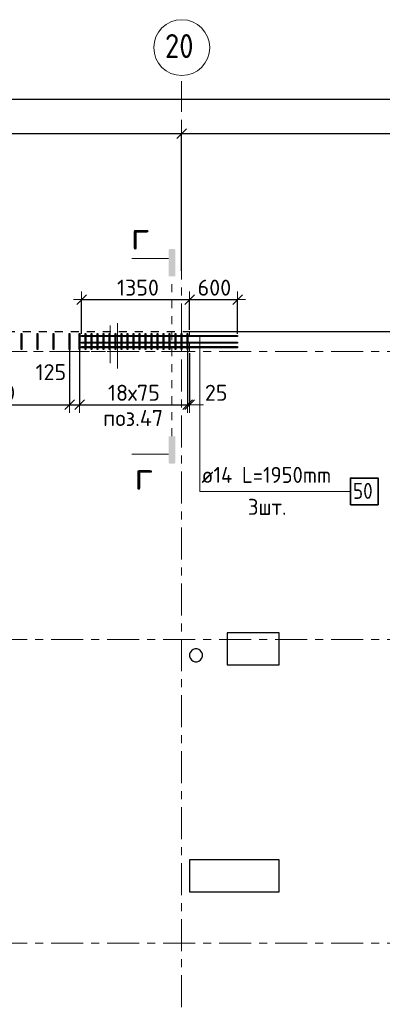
# Model space of a CAD drawing. Header units: metres. Extents: x -38 to 97, y -15 to 21.
# Tile 13 of 205: x 49.48 to 54.01, y 8.23 to 20.55. Entities that reach past the tile are written whole.
import ezdxf

# ---------------------------------------------------------------- set-up
doc = ezdxf.new("R2010")
doc.units = ezdxf.units.M
doc.header["$PDMODE"] = 65
for name, pattern in [('______11', [0.5, 0.4, -0.05, 0, -0.05]), ('______2', [0.0405, 0.03, -0.0105]), ('______3', [0.075, 0.06, -0.015]), ('______5', [1.1, 0.8, -0.1, 0.1, -0.1]), ('______9', [0.015, 0, -0.015])]:
    doc.linetypes.add(name, pattern=pattern)
for name, color, linetype, lineweight in [('XR$1$Осевая линия (1)', 7, '______5', 13), ('XR$1$Размерная линия (1)', 7, 'Continuous', 13), ('XR$5$Арм.стержн. Доп. арматура', 180, 'Continuous', 35), ('XR$5$Арм.стержн. Хомут', 240, 'Continuous', 35), ('XR$5$Балка (1)', 7, '______3', 13), ('XR$5$Перекрытие (1)', 7, 'Continuous', 35), ('XR$5$Размерная линия (1)', 7, 'Continuous', 13), ('XR$5$Текст_ общее_1', 7, 'Continuous', 13)]:
    doc.layers.add(name, color=color, linetype=linetype, lineweight=lineweight)
doc.styles.add('ISOCPEUR', font='txt')
doc.dimstyles.new('DIMSTYLE_3', dxfattribs={"dimtxt": 0.2, "dimasz": 0.2, "dimexe": 0, "dimexo": 0, "dimgap": 0.1, "dimtad": 2, "dimdec": 0, "dimlfac": 1000, "dimrnd": 5, "dimzin": 12, "dimdsep": 46, "dimtxsty": 'ISOCPEUR', "dimblk1": 'ALL_ML_STRICH', "dimblk2": 'ALL_ML_STRICH', "dimsah": 1, "dimcen": 0, "dimclrd": 7, "dimclre": 256, "dimclrt": 7, "dimadec": 0, "dimazin": 0, "dimtfac": 1, "dimtdec": 0, "dimtix": 1, "dimtmove": 2, "dimatfit": 3, "dimfxl": 0, "dimtzin": 0, "dimlwd": 0, "dimlwe": -3, "dimarcsym": 0})
doc.dimstyles.new('DIMSTYLE_36', dxfattribs={"dimtxt": 0.2, "dimasz": 0.2, "dimexe": 0, "dimexo": 0, "dimgap": 0.1, "dimtad": 2, "dimdec": 0, "dimlfac": 1000, "dimrnd": 5, "dimzin": 12, "dimdsep": 46, "dimtxsty": 'ISOCPEUR', "dimblk1": 'ALL_ML_STRICH', "dimblk2": 'ALL_ML_STRICH', "dimsah": 1, "dimcen": 0, "dimclrd": 7, "dimclre": 256, "dimclrt": 7, "dimadec": 0, "dimazin": 0, "dimtfac": 1, "dimtdec": 0, "dimtix": 1, "dimtmove": 2, "dimatfit": 3, "dimfxl": 0, "dimtvp": 1.2, "dimtzin": 0, "dimlwd": 0, "dimlwe": -3, "dimarcsym": 0})

# ---------------------------------------------------------------- blocks, each defined once
blk = doc.blocks.new('ALL_ML_STRICH')
at = {"color": 0, "linetype": 'ByBlock', "lineweight": -2}
for p, q in [((-1, 0), (0.5, 0)), ((-0.3, -0.3), (0.3, 0.3)), ((0, -0.5), (0, 0.5))]:
    blk.add_line(p, q, dxfattribs=at)
blk = doc.blocks.new('*D10')
at = {"layer": 'DEFPOINTS', "color": 7, "linetype": 'Continuous', "lineweight": 13, "transparency": 33554687}
for p in [(0.5, 19.557), (0.5, 19.377), (61.6, 17.12)]:
    blk.add_point(p, dxfattribs=at)
at = {"layer": 'XR$1$Размерная линия (1)', "color": 9, "linetype": 'Continuous', "lineweight": -2, "true_color": 0xc7c7c7, "transparency": 33554687}
for p, q in [((0.5, 19.357), (0.5, 19.557)), ((61.6, 17.14), (61.6, 19.557))]:
    blk.add_line(p, q, dxfattribs=at)
at = {"layer": 'XR$1$Размерная линия (1)', "color": 7, "linetype": 'Continuous', "lineweight": -2, "transparency": 33554687}
blk.add_line((0.5, 19.557), (61.6, 19.557), dxfattribs=at)
at = {"layer": 'XR$1$Размерная линия (1)', "color": 7, "linetype": 'Continuous', "lineweight": 13, "transparency": 33554687, "xscale": 0.2, "yscale": 0.2, "zscale": 0.2, "rotation": 180}
blk.add_blockref('ALL_ML_STRICH', (0.5, 19.557), dxfattribs=at)
at = {"layer": 'XR$1$Размерная линия (1)', "color": 7, "linetype": 'Continuous', "lineweight": 13, "transparency": 33554687, "xscale": 0.2, "yscale": 0.2, "zscale": 0.2}
blk.add_blockref('ALL_ML_STRICH', (61.6, 19.557), dxfattribs=at)
at = {"layer": 'XR$1$Размерная линия (1)', "color": 7, "linetype": 'Continuous', "lineweight": 13, "transparency": 33554687, "insert": (31.1, 19.707), "char_height": 0.2, "width": 1, "attachment_point": 5, "style": 'ISOCPEUR'}
blk.add_mtext('\\A1;{61100}', dxfattribs=at)
blk = doc.blocks.new('*D36')
at = {"layer": 'DEFPOINTS', "color": 7, "linetype": 'Continuous', "lineweight": 13, "transparency": 33554687}
for p in [(45.65, 19.126), (45.65, 19.05), (51.5, 17.39)]:
    blk.add_point(p, dxfattribs=at)
at = {"layer": 'XR$1$Размерная линия (1)', "color": 9, "linetype": 'Continuous', "lineweight": -2, "true_color": 0xc7c7c7, "transparency": 33554687}
for p, q in [((45.65, 19.07), (45.65, 19.126)), ((51.5, 17.41), (51.5, 19.126))]:
    blk.add_line(p, q, dxfattribs=at)
at = {"layer": 'XR$1$Размерная линия (1)', "color": 7, "linetype": 'Continuous', "lineweight": -2, "transparency": 33554687}
blk.add_line((45.65, 19.126), (51.5, 19.126), dxfattribs=at)
at = {"layer": 'XR$1$Размерная линия (1)', "color": 7, "linetype": 'Continuous', "lineweight": 13, "transparency": 33554687, "xscale": 0.2, "yscale": 0.2, "zscale": 0.2, "rotation": 180}
blk.add_blockref('ALL_ML_STRICH', (45.65, 19.126), dxfattribs=at)
at = {"layer": 'XR$1$Размерная линия (1)', "color": 7, "linetype": 'Continuous', "lineweight": 13, "transparency": 33554687, "xscale": 0.2, "yscale": 0.2, "zscale": 0.2}
blk.add_blockref('ALL_ML_STRICH', (51.5, 19.126), dxfattribs=at)
at = {"layer": 'XR$1$Размерная линия (1)', "color": 7, "linetype": 'Continuous', "lineweight": 13, "transparency": 33554687, "insert": (48.585, 19.276), "char_height": 0.2, "width": 0.8, "attachment_point": 5, "style": 'ISOCPEUR'}
blk.add_mtext('\\A1;{5850}', dxfattribs=at)
blk = doc.blocks.new('*D37')
at = {"layer": 'DEFPOINTS', "color": 7, "linetype": 'Continuous', "lineweight": 13, "transparency": 33554687}
for p in [(51.5, 19.126), (61.6, 17.491), (51.5, 17.39)]:
    blk.add_point(p, dxfattribs=at)
at = {"layer": 'XR$1$Размерная линия (1)', "color": 9, "linetype": 'Continuous', "lineweight": -2, "true_color": 0xc7c7c7, "transparency": 33554687}
for p, q in [((51.5, 17.41), (51.5, 19.126)), ((61.6, 17.511), (61.6, 19.126))]:
    blk.add_line(p, q, dxfattribs=at)
at = {"layer": 'XR$1$Размерная линия (1)', "color": 7, "linetype": 'Continuous', "lineweight": -2, "transparency": 33554687}
blk.add_line((51.5, 19.126), (61.6, 19.126), dxfattribs=at)
at = {"layer": 'XR$1$Размерная линия (1)', "color": 7, "linetype": 'Continuous', "lineweight": 13, "transparency": 33554687, "xscale": 0.2, "yscale": 0.2, "zscale": 0.2, "rotation": 180}
blk.add_blockref('ALL_ML_STRICH', (51.5, 19.126), dxfattribs=at)
at = {"layer": 'XR$1$Размерная линия (1)', "color": 7, "linetype": 'Continuous', "lineweight": 13, "transparency": 33554687, "xscale": 0.2, "yscale": 0.2, "zscale": 0.2}
blk.add_blockref('ALL_ML_STRICH', (61.6, 19.126), dxfattribs=at)
at = {"layer": 'XR$1$Размерная линия (1)', "color": 7, "linetype": 'Continuous', "lineweight": 13, "transparency": 33554687, "insert": (56.6, 19.276), "char_height": 0.2, "width": 1, "attachment_point": 5, "style": 'ISOCPEUR'}
blk.add_mtext('\\A1;{10100}', dxfattribs=at)
blk = doc.blocks.new('*D613')
at = {"layer": 'DEFPOINTS', "color": 7, "linetype": 'Continuous', "lineweight": 13, "transparency": 33554687}
for p in [(50.25, 17.049), (51.6, 16.65), (50.25, 16.602)]:
    blk.add_point(p, dxfattribs=at)
at = {"layer": 'XR$5$Размерная линия (1)', "color": 9, "linetype": 'Continuous', "lineweight": -2, "true_color": 0xc7c7c7, "transparency": 33554687}
for p, q in [((50.25, 16.622), (50.25, 17.049)), ((51.6, 16.67), (51.6, 17.049))]:
    blk.add_line(p, q, dxfattribs=at)
at = {"layer": 'XR$5$Размерная линия (1)', "color": 7, "linetype": 'Continuous', "lineweight": -2, "transparency": 33554687}
blk.add_line((50.25, 17.049), (51.6, 17.049), dxfattribs=at)
at = {"layer": 'XR$5$Размерная линия (1)', "color": 7, "linetype": 'Continuous', "lineweight": 13, "transparency": 33554687, "xscale": 0.2, "yscale": 0.2, "zscale": 0.2, "rotation": 180}
blk.add_blockref('ALL_ML_STRICH', (50.25, 17.049), dxfattribs=at)
at = {"layer": 'XR$5$Размерная линия (1)', "color": 7, "linetype": 'Continuous', "lineweight": 13, "transparency": 33554687, "xscale": 0.2, "yscale": 0.2, "zscale": 0.2}
blk.add_blockref('ALL_ML_STRICH', (51.6, 17.049), dxfattribs=at)
at = {"layer": 'XR$5$Размерная линия (1)', "color": 7, "linetype": 'Continuous', "lineweight": 13, "transparency": 33554687, "insert": (50.955, 17.199), "char_height": 0.2, "width": 0.8, "attachment_point": 5, "style": 'ISOCPEUR'}
blk.add_mtext('\\A1;{1350}', dxfattribs=at)
blk = doc.blocks.new('*D614')
at = {"layer": 'DEFPOINTS', "color": 7, "linetype": 'Continuous', "lineweight": 13, "transparency": 33554687}
for p in [(51.6, 17.049), (51.6, 16.65), (52.2, 16.602)]:
    blk.add_point(p, dxfattribs=at)
at = {"layer": 'XR$5$Размерная линия (1)', "color": 9, "linetype": 'Continuous', "lineweight": -2, "true_color": 0xc7c7c7, "transparency": 33554687}
for p, q in [((51.6, 16.67), (51.6, 17.049)), ((52.2, 16.622), (52.2, 17.049))]:
    blk.add_line(p, q, dxfattribs=at)
at = {"layer": 'XR$5$Размерная линия (1)', "color": 7, "linetype": 'Continuous', "lineweight": -2, "transparency": 33554687}
blk.add_line((51.6, 17.049), (52.2, 17.049), dxfattribs=at)
at = {"layer": 'XR$5$Размерная линия (1)', "color": 7, "linetype": 'Continuous', "lineweight": 13, "transparency": 33554687, "xscale": 0.2, "yscale": 0.2, "zscale": 0.2, "rotation": 180}
blk.add_blockref('ALL_ML_STRICH', (51.6, 17.049), dxfattribs=at)
at = {"layer": 'XR$5$Размерная линия (1)', "color": 7, "linetype": 'Continuous', "lineweight": 13, "transparency": 33554687, "xscale": 0.2, "yscale": 0.2, "zscale": 0.2}
blk.add_blockref('ALL_ML_STRICH', (52.2, 17.049), dxfattribs=at)
at = {"layer": 'XR$5$Размерная линия (1)', "color": 7, "linetype": 'Continuous', "lineweight": 13, "transparency": 33554687, "insert": (51.91, 17.199), "char_height": 0.2, "width": 0.6, "attachment_point": 5, "style": 'ISOCPEUR'}
blk.add_mtext('\\A1;{600}', dxfattribs=at)
blk = doc.blocks.new('*D630')
at = {"layer": 'DEFPOINTS', "color": 7, "linetype": 'Continuous', "lineweight": 13, "transparency": 33554687}
for p in [(47.3, 16.464), (50.1, 16.464), (47.3, 15.734)]:
    blk.add_point(p, dxfattribs=at)
at = {"layer": 'XR$5$Размерная линия (1)', "color": 9, "linetype": 'Continuous', "lineweight": -2, "true_color": 0xc7c7c7, "transparency": 33554687}
for p, q in [((47.3, 16.444), (47.3, 15.734)), ((50.1, 16.444), (50.1, 15.734))]:
    blk.add_line(p, q, dxfattribs=at)
at = {"layer": 'XR$5$Размерная линия (1)', "color": 7, "linetype": 'Continuous', "lineweight": -2, "transparency": 33554687}
blk.add_line((47.3, 15.734), (50.1, 15.734), dxfattribs=at)
at = {"layer": 'XR$5$Размерная линия (1)', "color": 7, "linetype": 'Continuous', "lineweight": 13, "transparency": 33554687, "xscale": 0.2, "yscale": 0.2, "zscale": 0.2, "rotation": 180}
blk.add_blockref('ALL_ML_STRICH', (47.3, 15.734), dxfattribs=at)
at = {"layer": 'XR$5$Размерная линия (1)', "color": 7, "linetype": 'Continuous', "lineweight": 13, "transparency": 33554687, "xscale": 0.2, "yscale": 0.2, "zscale": 0.2}
blk.add_blockref('ALL_ML_STRICH', (50.1, 15.734), dxfattribs=at)
at = {"layer": 'XR$5$Размерная линия (1)', "color": 7, "linetype": 'Continuous', "lineweight": 13, "transparency": 33554687, "insert": (47.95, 15.984), "char_height": 0.2, "width": 0.01, "attachment_point": 1, "line_spacing_factor": 0.60241, "style": 'ISOCPEUR'}
blk.add_mtext('14х200=2800', dxfattribs=at)
blk = doc.blocks.new('*D631')
at = {"layer": 'DEFPOINTS', "color": 7, "linetype": 'Continuous', "lineweight": 13, "transparency": 33554687}
for p in [(50.1, 16.464), (50.225, 16.486), (50.1, 15.734)]:
    blk.add_point(p, dxfattribs=at)
at = {"layer": 'XR$5$Размерная линия (1)', "color": 9, "linetype": 'Continuous', "lineweight": -2, "true_color": 0xc7c7c7, "transparency": 33554687}
for p, q in [((50.1, 16.444), (50.1, 15.734)), ((50.225, 16.466), (50.225, 15.734))]:
    blk.add_line(p, q, dxfattribs=at)
at = {"layer": 'XR$5$Размерная линия (1)', "color": 7, "linetype": 'Continuous', "lineweight": -2, "transparency": 33554687}
blk.add_line((50.1, 15.734), (50.225, 15.734), dxfattribs=at)
at = {"layer": 'XR$5$Размерная линия (1)', "color": 7, "linetype": 'Continuous', "lineweight": 13, "transparency": 33554687, "xscale": 0.2, "yscale": 0.2, "zscale": 0.2, "rotation": 180}
blk.add_blockref('ALL_ML_STRICH', (50.1, 15.734), dxfattribs=at)
at = {"layer": 'XR$5$Размерная линия (1)', "color": 7, "linetype": 'Continuous', "lineweight": 13, "transparency": 33554687, "xscale": 0.2, "yscale": 0.2, "zscale": 0.2}
blk.add_blockref('ALL_ML_STRICH', (50.225, 15.734), dxfattribs=at)
at = {"layer": 'XR$5$Размерная линия (1)', "color": 7, "linetype": 'Continuous', "lineweight": 13, "transparency": 33554687, "insert": (49.866, 16.142), "char_height": 0.2, "width": 0.6, "attachment_point": 5, "style": 'ISOCPEUR'}
blk.add_mtext('\\A1;{125}', dxfattribs=at)
blk = doc.blocks.new('*D632')
at = {"layer": 'DEFPOINTS', "color": 7, "linetype": 'Continuous', "lineweight": 13, "transparency": 33554687}
for p in [(50.225, 16.486), (51.575, 16.475), (50.225, 15.734)]:
    blk.add_point(p, dxfattribs=at)
at = {"layer": 'XR$5$Размерная линия (1)', "color": 9, "linetype": 'Continuous', "lineweight": -2, "true_color": 0xc7c7c7, "transparency": 33554687}
for p, q in [((50.225, 16.466), (50.225, 15.734)), ((51.575, 16.455), (51.575, 15.734))]:
    blk.add_line(p, q, dxfattribs=at)
at = {"layer": 'XR$5$Размерная линия (1)', "color": 7, "linetype": 'Continuous', "lineweight": -2, "transparency": 33554687}
blk.add_line((50.225, 15.734), (51.575, 15.734), dxfattribs=at)
at = {"layer": 'XR$5$Размерная линия (1)', "color": 7, "linetype": 'Continuous', "lineweight": 13, "transparency": 33554687, "xscale": 0.2, "yscale": 0.2, "zscale": 0.2, "rotation": 180}
blk.add_blockref('ALL_ML_STRICH', (50.225, 15.734), dxfattribs=at)
at = {"layer": 'XR$5$Размерная линия (1)', "color": 7, "linetype": 'Continuous', "lineweight": 13, "transparency": 33554687, "xscale": 0.2, "yscale": 0.2, "zscale": 0.2}
blk.add_blockref('ALL_ML_STRICH', (51.575, 15.734), dxfattribs=at)
at = {"layer": 'XR$5$Размерная линия (1)', "color": 7, "linetype": 'Continuous', "lineweight": 13, "transparency": 33554687, "insert": (50.58, 15.984), "char_height": 0.2, "width": 0.01, "attachment_point": 1, "line_spacing_factor": 0.60241, "style": 'ISOCPEUR'}
blk.add_mtext('18х75', dxfattribs=at)
blk = doc.blocks.new('*D633')
at = {"layer": 'DEFPOINTS', "color": 7, "linetype": 'Continuous', "lineweight": 13, "transparency": 33554687}
for p in [(51.575, 16.475), (51.6, 16.4), (51.575, 15.734)]:
    blk.add_point(p, dxfattribs=at)
at = {"layer": 'XR$5$Размерная линия (1)', "color": 9, "linetype": 'Continuous', "lineweight": -2, "true_color": 0xc7c7c7, "transparency": 33554687}
for p, q in [((51.575, 16.455), (51.575, 15.734)), ((51.6, 16.38), (51.6, 15.734))]:
    blk.add_line(p, q, dxfattribs=at)
at = {"layer": 'XR$5$Размерная линия (1)', "color": 7, "linetype": 'Continuous', "lineweight": -2, "transparency": 33554687}
blk.add_line((51.575, 15.734), (51.6, 15.734), dxfattribs=at)
at = {"layer": 'XR$5$Размерная линия (1)', "color": 7, "linetype": 'Continuous', "lineweight": 13, "transparency": 33554687, "xscale": 0.2, "yscale": 0.2, "zscale": 0.2}
blk.add_blockref('ALL_ML_STRICH', (51.6, 15.734), dxfattribs=at)
at = {"layer": 'XR$5$Размерная линия (1)', "color": 7, "linetype": 'Continuous', "lineweight": 13, "transparency": 33554687, "xscale": 0.2, "yscale": 0.2, "zscale": 0.2, "rotation": 180}
blk.add_blockref('ALL_ML_STRICH', (51.575, 15.734), dxfattribs=at)
at = {"layer": 'XR$5$Размерная линия (1)', "color": 7, "linetype": 'Continuous', "lineweight": 13, "transparency": 33554687, "insert": (51.932, 15.884), "char_height": 0.2, "width": 0.4, "attachment_point": 5, "style": 'ISOCPEUR'}
blk.add_mtext('\\A1;{25}', dxfattribs=at)

msp = doc.modelspace()

# ---------------------------------------------------------------- hatches: boundary and pattern name
at = {"linetype": 'Continuous', "lineweight": 25, "true_color": 0x000000, "transparency": 33554687}
for points in [[(51.3367, 17.6662), (51.3372, 17.6687), (51.338, 17.6712), (51.3391, 17.6734), (51.3406, 17.6756), (51.3422, 17.6775), (51.3442, 17.6792), (51.3463, 17.6806), (51.3486, 17.6817), (51.351, 17.6826), (51.3535, 17.6831), (51.3561, 17.6832), (51.4006, 17.6832), (51.4031, 17.6831), (51.4056, 17.6826), (51.4081, 17.6817), (51.4103, 17.6806), (51.4125, 17.6792), (51.4144, 17.6775), (51.4161, 17.6756), (51.4175, 17.6734), (51.4186, 17.6712), (51.4194, 17.6687), (51.4199, 17.6662), (51.4201, 17.6637), (51.4201, 17.3387), (51.3365, 17.3387), (51.3365, 17.6637)], [(51.3367, 15.0132), (51.3365, 15.0158), (51.3365, 15.3408), (51.4201, 15.3408), (51.4201, 15.0158), (51.4199, 15.0132), (51.4194, 15.0107), (51.4186, 15.0083), (51.4175, 15.006), (51.4161, 15.0039), (51.4144, 15.002), (51.4125, 15.0003), (51.4103, 14.9989), (51.4081, 14.9977), (51.4056, 14.9969), (51.4031, 14.9964), (51.4006, 14.9963), (51.3561, 14.9963), (51.3535, 14.9964), (51.351, 14.9969), (51.3486, 14.9977), (51.3463, 14.9989), (51.3442, 15.0003), (51.3422, 15.002), (51.3406, 15.0039), (51.3391, 15.006), (51.338, 15.0083), (51.3372, 15.0107)]]:
    msp.add_hatch(color=18, dxfattribs=at).paths.add_polyline_path(points, flags=16)

# ---------------------------------------------------------------- linework, layer by layer
at = {"color": 7, "linetype": 'Continuous', "lineweight": 13, "transparency": 33554687}
for p, q in [((51.3365, 17.5617), (50.8798, 17.5617)), ((51.3365, 15.1178), (50.8798, 15.1178))]:
    msp.add_line(p, q, dxfattribs=at)
at = {"color": 7, "linetype": '______9', "lineweight": 13, "transparency": 33554687}
msp.add_line((51.3783, 15.3408), (51.3783, 17.3387), dxfattribs=at)
at = {"color": 52, "linetype": 'Continuous', "lineweight": 13, "transparency": 33554687}
for p, q in [((50.6969, 16.7563), (50.6969, 16.1863)), ((50.6969, 16.7563), (50.6969, 16.1863)), ((50.6053, 16.7262), (50.6053, 16.2562))]:
    msp.add_line(p, q, dxfattribs=at)
at = {"layer": 'XR$1$Осевая линия (1)', "color": 253, "linetype": '______11', "lineweight": 13, "true_color": 0xa0a0a0, "transparency": 33554687}
for p, q in [((51.5, 6.8), (51.5, 19.78)), ((-2.63, 16.4), (62.6, 16.4)), ((-2.63, 12.8), (62.6, 12.8)), ((-2.63, 9), (62.6, 9))]:
    msp.add_line(p, q, dxfattribs=at)
at = {"layer": 'XR$1$Осевая линия (1)', "color": 7, "linetype": 'Continuous', "lineweight": 13, "transparency": 33554687}
msp.add_circle((51.5018, 20.2012), 0.3493, dxfattribs=at)
at = {"layer": 'XR$5$Арм.стержн. Доп. арматура', "color": 7, "linetype": 'Continuous', "lineweight": 13, "transparency": 33554687}
for q in [(51.7284, 16.5952), (51.7284, 16.5103), (51.7284, 16.4552), (53.6084, 14.6502)]:
    msp.add_line((51.7284, 14.6502), q, dxfattribs=at)
at = {"layer": 'XR$5$Арм.стержн. Доп. арматура', "color": 7, "linetype": 'Continuous', "lineweight": 25, "transparency": 33554687}
for points in [[(52.2, 16.5882), (50.25, 16.5882), (50.25, 16.6022), (52.2, 16.6022), (52.2, 16.5882)], [(52.2, 16.5033), (50.25, 16.5033), (50.25, 16.5173), (52.2, 16.5173), (52.2, 16.5033)], [(52.2, 16.4482), (50.25, 16.4482), (50.25, 16.4622), (52.2, 16.4622), (52.2, 16.4482)]]:
    msp.add_lwpolyline(points, dxfattribs=at)
at = {"layer": 'XR$5$Арм.стержн. Доп. арматура', "color": 7, "linetype": 'Continuous', "lineweight": 35, "transparency": 33554687}
msp.add_lwpolyline([(53.6084, 14.4835), (53.9551, 14.4835), (53.9551, 14.8168), (53.6084, 14.8168), (53.6084, 14.4835)], dxfattribs=at)
at = {"layer": 'XR$5$Арм.стержн. Хомут', "color": 40, "linetype": 'Continuous', "lineweight": 25, "transparency": 33554687}
for points in [[(49.496, 16.4252), (49.496, 16.6253), (49.504, 16.6253), (49.504, 16.4252), (49.496, 16.4252)], [(49.696, 16.4252), (49.696, 16.6253), (49.704, 16.6253), (49.704, 16.4252), (49.696, 16.4252)], [(49.896, 16.4252), (49.896, 16.6253), (49.904, 16.6253), (49.904, 16.4252), (49.896, 16.4252)], [(50.096, 16.4252), (50.096, 16.6253), (50.104, 16.6253), (50.104, 16.4252), (50.096, 16.4252)], [(50.221, 16.4252), (50.221, 16.6253), (50.229, 16.6253), (50.229, 16.4252), (50.221, 16.4252)], [(50.296, 16.4252), (50.296, 16.6253), (50.304, 16.6253), (50.304, 16.4252), (50.296, 16.4252)], [(50.371, 16.4252), (50.371, 16.6253), (50.379, 16.6253), (50.379, 16.4252), (50.371, 16.4252)], [(50.446, 16.4252), (50.446, 16.6253), (50.454, 16.6253), (50.454, 16.4252), (50.446, 16.4252)], [(50.521, 16.4252), (50.521, 16.6253), (50.529, 16.6253), (50.529, 16.4252), (50.521, 16.4252)], [(50.596, 16.4252), (50.596, 16.6253), (50.604, 16.6253), (50.604, 16.4252), (50.596, 16.4252)], [(50.671, 16.4252), (50.671, 16.6253), (50.679, 16.6253), (50.679, 16.4252), (50.671, 16.4252)], [(50.746, 16.4252), (50.746, 16.6253), (50.754, 16.6253), (50.754, 16.4252), (50.746, 16.4252)], [(50.821, 16.4252), (50.821, 16.6253), (50.829, 16.6253), (50.829, 16.4252), (50.821, 16.4252)], [(50.896, 16.4252), (50.896, 16.6253), (50.904, 16.6253), (50.904, 16.4252), (50.896, 16.4252)], [(50.971, 16.4252), (50.971, 16.6253), (50.979, 16.6253), (50.979, 16.4252), (50.971, 16.4252)], [(51.046, 16.4252), (51.046, 16.6253), (51.054, 16.6253), (51.054, 16.4252), (51.046, 16.4252)], [(51.121, 16.4252), (51.121, 16.6253), (51.129, 16.6253), (51.129, 16.4252), (51.121, 16.4252)], [(51.196, 16.4252), (51.196, 16.6253), (51.204, 16.6253), (51.204, 16.4252), (51.196, 16.4252)], [(51.271, 16.4252), (51.271, 16.6253), (51.279, 16.6253), (51.279, 16.4252), (51.271, 16.4252)], [(51.346, 16.4252), (51.346, 16.6253), (51.354, 16.6253), (51.354, 16.4252), (51.346, 16.4252)], [(51.421, 16.4252), (51.421, 16.6253), (51.429, 16.6253), (51.429, 16.4252), (51.421, 16.4252)], [(51.496, 16.4252), (51.496, 16.6253), (51.504, 16.6253), (51.504, 16.4252), (51.496, 16.4252)], [(51.571, 16.4252), (51.571, 16.6253), (51.579, 16.6253), (51.579, 16.4252), (51.571, 16.4252)]]:
    msp.add_lwpolyline(points, dxfattribs=at)
at = {"layer": 'XR$5$Балка (1)', "color": 7, "linetype": '______2', "lineweight": 25, "transparency": 33554687}
msp.add_line((48.7146, 16.6502), (51.6, 16.6502), dxfattribs=at)
at = {"layer": 'XR$5$Балка (1)', "color": 7, "linetype": '______2', "lineweight": 18, "transparency": 33554687}
for p, q in [((51.6, 16.4002), (51.6, 16.6502)), ((45.65, 16.4002), (51.6, 16.4002))]:
    msp.add_line(p, q, dxfattribs=at)
at = {"layer": 'XR$5$Перекрытие (1)', "color": 7, "linetype": 'Continuous', "lineweight": 25, "transparency": 33554687}
for p, q in [((51.6, 16.6502), (61.85, 16.6502)), ((52.7199, 12.8802), (52.0699, 12.8801)), ((52.0699, 12.8801), (52.07, 12.4801)), ((52.72, 12.4802), (52.7199, 12.8802)), ((51.6081, 12.6368), (51.6003, 12.6128)), ((51.6003, 12.6128), (51.6003, 12.5876)), ((51.6003, 12.5876), (51.6081, 12.5636)), ((51.623, 12.6572), (51.6081, 12.6368)), ((51.6081, 12.5636), (51.623, 12.5432)), ((51.6434, 12.6721), (51.623, 12.6572)), ((51.6674, 12.6799), (51.6434, 12.6721)), ((51.6926, 12.6799), (51.6674, 12.6799)), ((51.7166, 12.6721), (51.6926, 12.6799)), ((51.737, 12.6572), (51.7166, 12.6721)), ((51.7519, 12.6368), (51.737, 12.6572)), ((51.737, 12.5432), (51.7519, 12.5636)), ((51.7597, 12.6128), (51.7519, 12.6368)), ((51.7519, 12.5636), (51.7597, 12.5876)), ((51.7597, 12.5876), (51.7597, 12.6128)), ((51.623, 12.5432), (51.6434, 12.5283)), ((51.6434, 12.5283), (51.6674, 12.5205)), ((51.6674, 12.5205), (51.6926, 12.5205)), ((51.6926, 12.5205), (51.7166, 12.5283)), ((51.7166, 12.5283), (51.737, 12.5432)), ((52.07, 12.4801), (52.72, 12.4802)), ((52.7199, 10.0404), (51.5999, 10.0402)), ((51.5999, 10.0402), (51.6, 9.6402)), ((52.72, 9.6404), (52.7199, 10.0404)), ((51.6, 9.6402), (52.72, 9.6404))]:
    msp.add_line(p, q, dxfattribs=at)

# ---------------------------------------------------------------- texts
at = {"color": 7, "linetype": 'Continuous', "lineweight": 13, "transparency": 33554687, "char_height": 0.35, "width": 0.381111, "attachment_point": 5, "style": 'ISOCPEUR'}
for insert in [(50.9824, 17.8507), (51.0268, 14.8455)]:
    msp.add_mtext('\\A1;{\\fISOCPEUR|i0|b0;\\H0.350000;\\W1.000000;\\C7;г}\\P', dxfattribs=dict(at, insert=insert))
at = {"layer": 'XR$1$Осевая линия (1)', "color": 7, "linetype": 'Continuous', "lineweight": 13, "transparency": 33554687, "insert": (51.2918, 20.0707), "char_height": 0.3, "width": 0.550812, "attachment_point": 7, "style": 'ISOCPEUR'}
msp.add_mtext('\\W0.87;20', dxfattribs=at)
at = {"layer": 'XR$5$Арм.стержн. Доп. арматура', "color": 7, "linetype": 'Continuous', "lineweight": 25, "transparency": 33554687, "char_height": 0.2, "attachment_point": 7, "style": 'ISOCPEUR'}
for s, insert, width in [('\\W0.94;ø14 L=1950mm ', (51.7484, 14.7568), 1.933176), ('\\W0.87;50', (53.6418, 14.5568), 0.367208), ('\\W0.94;3шт. ', (52.3284, 14.3568), 0.774191)]:
    msp.add_mtext(s, dxfattribs=dict(at, insert=insert, width=width))
at = {"layer": 'XR$5$Текст_ общее_1', "color": 7, "linetype": 'Continuous', "lineweight": 13, "transparency": 33554687, "insert": (50.893, 15.568), "char_height": 0.2, "width": 0.865062, "attachment_point": 5, "style": 'ISOCPEUR'}
msp.add_mtext('\\A1;{\\fISOCPEUR|i0|b0;\\H0.200000;\\W1.000000;\\C7;поз.47}\\P', dxfattribs=at)

# ---------------------------------------------------------------- dimensions: what is measured, and where the dimension line sits
at = {"layer": 'XR$1$Размерная линия (1)', "color": 7, "linetype": 'Continuous', "lineweight": 13, "transparency": 33554687}
for base, p1, p2, picture, middle in [((61.6, 19.5574), (0.5, 19.3568), (61.6, 17.1397), '*D10', (31.1, 19.7074)), ((51.5, 19.1261), (45.65, 19.0702), (51.5, 17.4096), '*D36', (48.585, 19.2761)), ((61.6, 19.1261), (51.5, 17.4096), (61.6, 17.5112), '*D37', (56.6, 19.2761))]:
    dim = msp.add_linear_dim(base=base, p1=p1, p2=p2, dimstyle='DIMSTYLE_3', override={"dimpost": '<>', "dimclrd": 7, "dimclre": 9, "dimclrt": 7, "dimlwd": 0, "dimlwe": 65533}, dxfattribs=at)
    dim.commit()
    dim.dimension.update_dxf_attribs({"geometry": picture, "text_midpoint": middle, "dimtype": 160})
at = {"layer": 'XR$5$Размерная линия (1)', "color": 7, "linetype": 'Continuous', "lineweight": 13, "transparency": 33554687}
for base, p1, p2, dimstyle, picture, middle in [((51.6, 17.0493), (50.25, 16.6222), (51.6, 16.6702), 'DIMSTYLE_3', '*D613', (50.955, 17.1993)), ((52.2, 17.0493), (51.6, 16.6702), (52.2, 16.6222), 'DIMSTYLE_3', '*D614', (51.91, 17.1993)), ((50.225, 15.7343), (50.1, 16.4439), (50.225, 16.4659), 'DIMSTYLE_36', '*D631', (49.8657, 16.1424)), ((51.6, 15.7343), (51.575, 16.4546), (51.6, 16.3802), 'DIMSTYLE_36', '*D633', (51.9317, 15.8838))]:
    dim = msp.add_linear_dim(base=base, p1=p1, p2=p2, dimstyle=dimstyle, override={"dimpost": '<>', "dimclrd": 7, "dimclre": 9, "dimclrt": 7, "dimlwd": 0, "dimlwe": 65533}, dxfattribs=at)
    dim.commit()
    dim.dimension.update_dxf_attribs({"geometry": picture, "text_midpoint": middle, "dimtype": 160})
for base, p1, p2, text, picture, middle in [((50.1, 15.7343), (47.3, 16.4439), (50.1, 16.4439), '14х200=2800', '*D630', (48.7, 15.8343)), ((51.575, 15.7343), (50.225, 16.4659), (51.575, 16.4546), '18х75', '*D632', (50.9, 15.8343))]:
    dim = msp.add_linear_dim(base=base, p1=p1, p2=p2, text=text, dimstyle='DIMSTYLE_3', override={"dimpost": '<>', "dimclrd": 7, "dimclre": 9, "dimclrt": 7, "dimlwd": 0, "dimlwe": 65533}, dxfattribs=at)
    dim.commit()
    dim.dimension.update_dxf_attribs({"geometry": picture, "text_midpoint": middle, "dimtype": 160})

doc.saveas('drawing.dxf')
